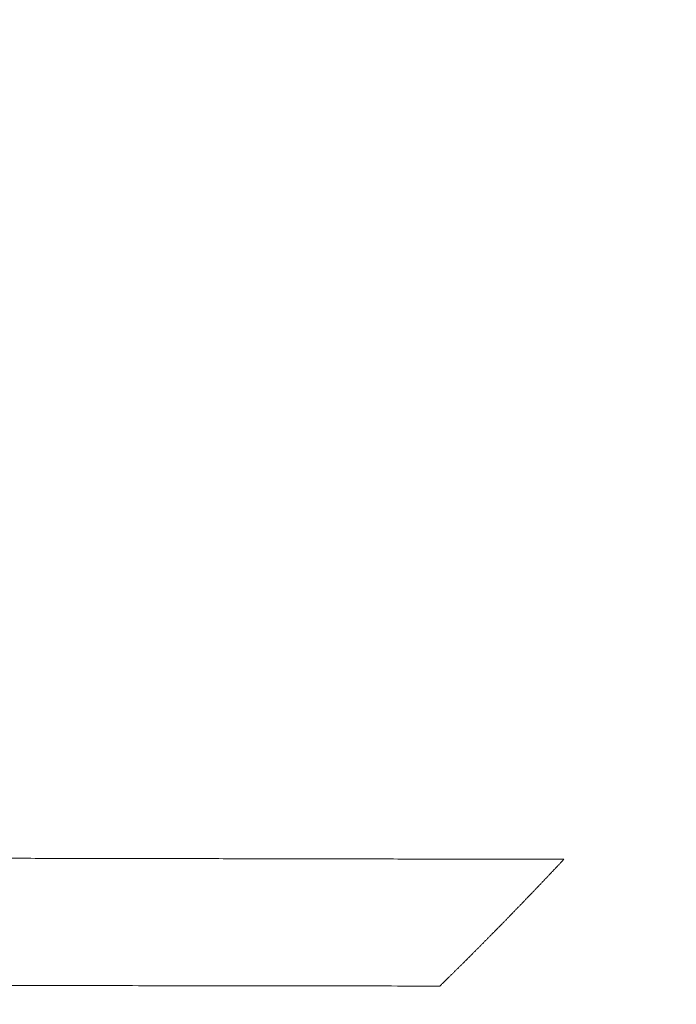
# Model space of a CAD drawing. Header units: millimetres. Extents: x -620 to 6530, y -1325 to 1325.
# Tile 45 of 180: x 210 to 243, y -1283 to -1233. Entities that reach past the tile are written whole.
import ezdxf

# ---------------------------------------------------------------- set-up
doc = ezdxf.new("R2010")
doc.units = ezdxf.units.MM
doc.layers.add('Plan', color=7, linetype='Continuous', true_color=0xffffff)

msp = doc.modelspace()

# ---------------------------------------------------------------- linework, layer by layer
at = {"layer": 'Plan', "color": 155, "linetype": 'Continuous', "lineweight": 18}
for points, knots in [([(4526.249, -1185), (4507.524, -1187.318), (4426.609, -1197.09), (4283.268, -1212.702), (4095.951, -1229.98), (3908.279, -1244.455), (3720.337, -1256.646), (3469.449, -1270.353), (3218.287, -1280.463), (2966.855, -1287.859), (2809.661, -1291.582), (2683.858, -1293.855), (2589.495, -1295.047), (2495.117, -1295.831), (2400.726, -1296.134), (2306.317, -1296.114), (2180.413, -1296.086), (1960.058, -1296.1), (1519.252, -1296.082), (889.346, -1296.145), (385.296, -1296.027), (133.222, -1295.968)], [0, 0, 0, 0, 0.01293, 0.055846, 0.098762, 0.141678, 0.184594, 0.227511, 0.313343, 0.356259, 0.399175, 0.420633, 0.442091, 0.463549, 0.485007, 0.506465, 0.527923, 0.570839, 0.656671, 0.828336, 1, 1, 1, 1]), ([(4552.156, -1185), (4525.381, -1188.386), (4436.363, -1199.242), (4284.832, -1215.745), (4097.367, -1233.037), (3909.557, -1247.523), (3721.491, -1259.722), (3470.458, -1273.437), (3219.14, -1283.553), (2967.593, -1290.953), (2810.324, -1294.677), (2684.465, -1296.951), (2590.057, -1298.144), (2495.636, -1298.928), (2401.203, -1299.232), (2306.763, -1299.212), (2180.828, -1299.184), (1960.421, -1299.198), (1519.528, -1299.179), (889.532, -1299.243), (385.447, -1299.124), (133.374, -1299.066)], [0, 0, 0, 0, 0.018379, 0.061058, 0.103738, 0.146417, 0.189096, 0.231775, 0.317133, 0.359813, 0.402492, 0.423831, 0.445171, 0.46651, 0.48785, 0.50919, 0.530529, 0.573208, 0.658567, 0.829283, 1, 1, 1, 1]), ([(4745.326, -1185), (4719.052, -1188.965), (4661.592, -1197.308), (4572.833, -1209.143), (4447.879, -1224.46), (4291.353, -1241.507), (4103.169, -1258.866), (3914.709, -1273.402), (3726.071, -1285.638), (3474.389, -1299.388), (3222.377, -1309.532), (2970.337, -1316.947), (2812.739, -1320.678), (2686.615, -1322.957), (2591.986, -1324.153), (2497.352, -1324.939), (2402.723, -1325.243), (2308.155, -1325.223), (2182.125, -1325.195), (1961.558, -1325.209), (1520.392, -1325.19), (890.115, -1325.254), (385.915, -1325.135), (133.843, -1325.077)], [0, 0, 0, 0, 0.017281, 0.037755, 0.058228, 0.099175, 0.140121, 0.181068, 0.222014, 0.262961, 0.344854, 0.385801, 0.426748, 0.447221, 0.467694, 0.488167, 0.508641, 0.529114, 0.549587, 0.590534, 0.672427, 0.836214, 1, 1, 1, 1])]:
    msp.add_open_spline(points, degree=3, knots=knots, dxfattribs=at)
at = {"layer": 'Plan', "color": 155, "linetype": 'Continuous', "lineweight": 13}
for points, knots in [([(205.682, -1275.142), (206.867, -1275.144), (209.237, -1275.147), (212.792, -1275.153), (216.347, -1275.159), (219.902, -1275.166), (223.457, -1275.172), (227.012, -1275.179), (230.566, -1275.186), (234.121, -1275.193), (236.491, -1275.198), (237.676, -1275.2)], [0, 0, 0, 0, 0.111111, 0.222222, 0.333333, 0.444444, 0.555555, 0.666667, 0.777778, 0.888889, 1, 1, 1, 1]), ([(237.676, -1275.2), (237.64, -1275.239), (237.566, -1275.317), (237.457, -1275.434), (237.347, -1275.55), (237.237, -1275.666), (237.128, -1275.782), (237.018, -1275.898), (236.909, -1276.014), (236.799, -1276.129), (236.69, -1276.244), (236.58, -1276.359), (236.471, -1276.474), (236.362, -1276.589), (236.252, -1276.703), (236.143, -1276.817), (236.034, -1276.931), (235.924, -1277.045), (235.815, -1277.158), (235.706, -1277.272), (235.597, -1277.385), (235.488, -1277.498), (235.379, -1277.611), (235.27, -1277.723), (235.161, -1277.835), (235.052, -1277.948), (234.943, -1278.06), (234.834, -1278.171), (234.725, -1278.283), (234.616, -1278.394), (234.508, -1278.505), (234.399, -1278.616), (234.29, -1278.727), (234.182, -1278.837), (234.073, -1278.948), (233.964, -1279.058), (233.856, -1279.168), (233.747, -1279.277), (233.639, -1279.387), (233.53, -1279.496), (233.422, -1279.605), (233.314, -1279.714), (233.205, -1279.823), (233.097, -1279.931), (232.989, -1280.04), (232.881, -1280.148), (232.772, -1280.255), (232.664, -1280.363), (232.556, -1280.471), (232.448, -1280.578), (232.34, -1280.685), (232.232, -1280.792), (232.124, -1280.898), (232.016, -1281.005), (231.908, -1281.111), (231.801, -1281.217), (231.693, -1281.323), (231.585, -1281.429), (231.477, -1281.534), (231.406, -1281.604), (231.37, -1281.639)], [0, 0, 0, 0, 0.017241, 0.034483, 0.051724, 0.068965, 0.086207, 0.103448, 0.12069, 0.137931, 0.155172, 0.172414, 0.189655, 0.206896, 0.224138, 0.241379, 0.25862, 0.275862, 0.293103, 0.310344, 0.327586, 0.344827, 0.362069, 0.37931, 0.396551, 0.413793, 0.431034, 0.448275, 0.465517, 0.482758, 0.499999, 0.517241, 0.534482, 0.551724, 0.568965, 0.586206, 0.603448, 0.620689, 0.637931, 0.655172, 0.672413, 0.689655, 0.706896, 0.724138, 0.741379, 0.75862, 0.775862, 0.793103, 0.810345, 0.827586, 0.844827, 0.862069, 0.87931, 0.896552, 0.913793, 0.931034, 0.948276, 0.965517, 0.982759, 1, 1, 1, 1]), ([(231.37, -1281.639), (229.736, -1281.637), (226.468, -1281.632), (221.567, -1281.626), (216.666, -1281.62), (211.764, -1281.614), (206.863, -1281.609), (201.961, -1281.603), (198.694, -1281.6), (197.06, -1281.598)], [0, 0, 0, 0, 0.142857, 0.285714, 0.428571, 0.571428, 0.714286, 0.857143, 1, 1, 1, 1])]:
    msp.add_open_spline(points, degree=3, knots=knots, dxfattribs=at)

doc.saveas('drawing.dxf')
